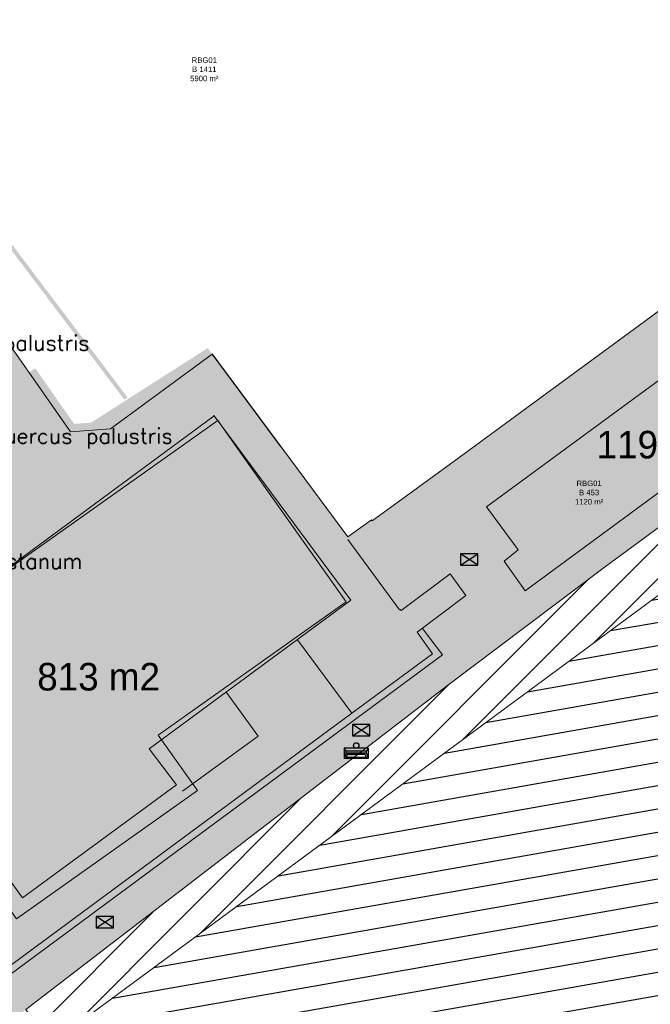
# Model space of a CAD drawing. Header units: metres. Extents: x 102852 to 107197, y 385458 to 392889.
# Tile 19 of 50: x 106769 to 106811, y 392600 to 392665. Entities that reach past the tile are written whole.
import ezdxf
from ezdxf.enums import TextEntityAlignment as Align

# ---------------------------------------------------------------- set-up
doc = ezdxf.new("R2010")
doc.units = ezdxf.units.M
for name, color, linetype, lineweight in [('0-BEBOUWING', 7, 'Continuous', 30), ('0-GRAS OM SPORTVELDEN', 2, 'Continuous', 30), ('0-GRAS SPORTVELDEN', 3, 'Continuous', 30), ('0-HAAG', 82, 'Continuous', 30), ('0-VERHARDING', 5, 'Continuous', 30), ('B-WE-IE-GEBOUW-G', 10, 'Continuous', 0), ('B-WE-IE-MEUBILAIR_WEGMEUBILAIR-S', 7, 'Continuous', 30), ('B-WE-KG-GRENS-T18', 10, 'Continuous', 13), ('B-WE-OG-TOPOGRAFIE_BEBOUWING-G', 8, 'Continuous', 13), ('B-WE-RI-HWA_KOLK_STRAATKOLK-S', 150, 'Continuous', 30), ('B-WE-VH-KANTVERHARDING-G', 60, 'Continuous', 13), ('B-WE-VH-MATERIAALGRENS-G', 31, 'Continuous', 13), ('B-WE-VW-MARKERING_LANGS_STREEP_DOORGETROKKEN-G', 7, 'Continuous', 13), ('Boomsoort', 10, 'Continuous', 0), ('X-XX-AL-VERWIJZING-S', 7, 'Continuous', 30)]:
    doc.layers.add(name, color=color, linetype=linetype, lineweight=lineweight)
doc.styles.add('ISO 1 1000 T2 5 0', font='font_iso.shx', dxfattribs={"height": 2.5})
doc.styles.add('NLCS-ISO-T25', font='NLCS-ISO.ttf')
doc.styles.add('Style-txt', font='txt.shx')

# ---------------------------------------------------------------- blocks, each defined once
blk = doc.blocks.new('kadata_3')
at = {"layer": 'B-WE-OG-TOPOGRAFIE_BEBOUWING-G', "flags": 128}
for points in [[(106782.373, 392638.334), (106766.56, 392627.129)], [(106785.264, 392634.255), (106782.373, 392638.334)], [(106790.766, 392626.492), (106785.264, 392634.255)], [(106761.392, 392605.031), (106766.939, 392609.008), (106769.231, 392605.778), (106781.047, 392614.163), (106778.483, 392617.776), (106790.766, 392626.492)]]:
    blk.add_lwpolyline(points, dxfattribs=at)
at = {"layer": 'B-WE-KG-GRENS-T18', "char_height": 0.36, "attachment_point": 5, "style": 'NLCS-ISO-T25'}
for s, insert in [('\\fArial|b0|i0|c00|p39;RBG01\\PB 1411\\P5900 m²', (106781.496, 392661.275)), ('\\fArial|b0|i0|c00|p39;RBG01\\PB 453\\P1120 m²', (106806.649, 392633.624))]:
    blk.add_mtext(s, dxfattribs=dict(at, insert=insert))
blk = doc.blocks.new('Straatkolk 300x450')
at = {"layer": 'B-WE-RI-HWA_KOLK_STRAATKOLK-S'}
for p, q in [((-1.13, -0.75), (1.13, 0.75)), ((1.13, -0.75), (-1.13, 0.75))]:
    blk.add_line(p, q, dxfattribs=at)
blk.add_3dface([(-1.13, -0.75), (1.13, -0.75), (1.13, 0.75), (-1.13, 0.75)], dxfattribs=at)
blk = doc.blocks.new('SIE-WEG_AFVALBAK_TYPE_02')
at = {"linetype": 'Continuous'}
for p, q in [((1.56, -0.35), (-1.56, -0.35)), ((-1.33, -0.76), (-1.56, -0.35)), ((-1.33, -0.99), (-1.56, -1.72)), ((1.33, -0.76), (-1.33, -0.76)), ((-1.33, -0.99), (-1.33, -0.76)), ((1.33, -0.99), (-1.33, -0.99)), ((-1.18, -1.16), (-1.3, -1.55)), ((1.18, -1.16), (-1.18, -1.16)), ((1.18, -1.16), (1.3, -1.55)), ((1.33, -0.76), (1.56, -0.35)), ((1.33, -0.99), (1.33, -0.76)), ((1.33, -0.99), (1.56, -1.72)), ((1.56, -1.72), (-1.56, -1.72)), ((1.3, -1.55), (-1.3, -1.55))]:
    blk.add_line(p, q, dxfattribs=at)
for p, q in [((-1.56, -0.35), (-1.56, -1.72)), ((1.56, -0.35), (1.56, -1.72))]:
    blk.add_line(p, q)
blk.add_circle((0, 0), 0.354, dxfattribs=at)

msp = doc.modelspace()

# ---------------------------------------------------------------- hatches: boundary and pattern name
at = {"layer": '0-BEBOUWING', "ltscale": 0.2, "true_color": 0x636466}
for points in [[(106746.744, 392655.447), (106741.328, 392651.696), (106761.328, 392623.222), (106752.699, 392616.928), (106761.622, 392604.889), (106767.911, 392609.473), (106769.616, 392607.15), (106779.67, 392614.532), (106777.902, 392616.874), (106791.072, 392626.604), (106782.149, 392638.643), (106782.105, 392638.611), (106766.569, 392627.161), (106761.991, 392633.693)], [(106819.273, 392639.574), (106815.895, 392644.122), (106815.763, 392644.299), (106799.935, 392632.687), (106802.006, 392629.887), (106801.099, 392629.135), (106802.459, 392627.201)], [(106819.273, 392639.574), (106815.895, 392644.122), (106815.763, 392644.299), (106799.935, 392632.687), (106802.006, 392629.887), (106803.447, 392627.928)]]:
    msp.add_hatch(color=251, dxfattribs=at).paths.add_polyline_path(points)
at = {"layer": '0-GRAS OM SPORTVELDEN', "ltscale": 0.2}
h = msp.add_hatch(dxfattribs=at)
h.set_pattern_fill('ANSI31', color=256, scale=0.1, pattern_type=2)
h.set_pattern_definition([(45, (0, 0), (-1.122532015, 1.122532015), [])])
h.paths.add_polyline_path([(106849.806, 392571.531), (106849.717, 392571.682), (106851.276, 392572.779), (106853.688, 392574.477), (106851.646, 392577.377), (106812.019, 392547.956), (106811.375, 392547.455), (106810.714, 392548.28), (106804.441, 392556.904), (106797.946, 392565.858), (106794.557, 392570.611), (106790.194, 392576.643), (106787.134, 392580.73), (106780.53, 392589.766), (106778.351, 392592.795), (106774.2, 392598.594), (106773.733, 392599.297), (106774.52, 392599.866), (106813.988, 392628.994), (106811.901, 392631.851), (106807.63, 392628.731), (106803.596, 392625.692), (106797.4, 392621.023), (106769.84, 392599.843), (106788.272, 392573.429), (106789.616, 392571.496), (106790.683, 392570.184), (106810.984, 392544.277), (106845.805, 392568.905), (106845.868, 392568.786), (106846.23, 392569.038)])
at = {"layer": '0-GRAS SPORTVELDEN'}
h = msp.add_hatch(dxfattribs=at)
h.set_pattern_fill('HATCH', color=256, scale=0.1, style=0, pattern_type=2)
h.set_pattern_definition([(10, (106834.3268, 392630.76), (-0.260472, 1.477212), [])])
h.paths.add_polyline_path([(106804.441, 392556.904), (106810.714, 392548.28), (106812.019, 392547.956), (106851.646, 392577.377), (106891.09, 392606.699), (106891.323, 392607.975), (106887.331, 392613.514), (106884.939, 392616.753), (106878.401, 392625.58), (106875.044, 392630.111), (106870.667, 392636.126), (106867.47, 392640.471), (106860.821, 392649.525), (106858.964, 392652.065), (106854.699, 392657.807), (106853.422, 392658.104), (106813.988, 392628.994), (106774.52, 392599.866), (106774.2, 392598.594), (106778.351, 392592.795), (106780.53, 392589.766), (106787.134, 392580.73), (106790.194, 392576.643), (106794.557, 392570.611), (106797.946, 392565.858)])
at = {"layer": '0-HAAG', "extrusion": (0, 0, -1)}
for points in [[(-106758.987, 392662.979), (-106758.987, 392662.979), (-106776.472, 392639.848), (-106776.271, 392639.696), (-106758.77, 392662.826)], [(-106758.987, 392662.979), (-106758.987, 392662.979), (-106776.472, 392639.848), (-106776.271, 392639.696), (-106758.77, 392662.826)], [(-106781.716, 392643.061), (-106775.185, 392638.269), (-106772.991, 392638.108), (-106770.446, 392641.747), (-106770.036, 392641.46), (-106772.747, 392637.584), (-106775.364, 392637.781), (-106782.014, 392642.66), (-106781.718, 392643.063), (-106781.716, 392643.061), (-106774.088, 392638.189), (-106772.991, 392638.108), (-106774.056, 392637.682), (-106775.364, 392637.781)], [(-106781.716, 392643.061), (-106775.185, 392638.269), (-106772.991, 392638.108), (-106770.446, 392641.747), (-106770.036, 392641.46), (-106772.747, 392637.584), (-106775.364, 392637.781), (-106782.014, 392642.66), (-106781.718, 392643.063)]]:
    msp.add_hatch(color=256, dxfattribs=at).paths.add_polyline_path(points)
at = {"layer": '0-VERHARDING', "true_color": 0x939598}
for points in [[(106803.596, 392625.692), (106802.459, 392627.201), (106819.284, 392639.582), (106820.736, 392640.72), (106821.176, 392640.111), (106822.125, 392640.788), (106854.597, 392663.978), (106854.352, 392662.257), (106821.882, 392639.142), (106807.63, 392628.731)], [(106761.655, 392597.512), (106758.153, 392602.213), (106761.615, 392604.884), (106767.911, 392609.473), (106769.616, 392607.15), (106779.67, 392614.532), (106777.902, 392616.874), (106791.072, 392626.604), (106797.4, 392621.023), (106769.84, 392599.843), (106769.191, 392599.388), (106768.951, 392599.204), (106767.715, 392598.417), (106766.08, 392600.747)]]:
    msp.add_hatch(color=252, dxfattribs=at).paths.add_polyline_path(points)
at = {"layer": '0-VERHARDING', "true_color": 0x939598, "extrusion": (0, 0, -1)}
msp.add_hatch(color=252, dxfattribs=at).paths.add_polyline_path([(-106797.4, 392621.023), (-106803.596, 392625.692), (-106802.459, 392627.201), (-106801.099, 392629.135), (-106802.006, 392629.887), (-106799.935, 392632.687), (-106815.763, 392644.299), (-106815.895, 392644.122), (-106819.255, 392639.599), (-106819.284, 392639.582), (-106820.736, 392640.72), (-106817.443, 392645.272), (-106816.092, 392646.89), (-106816.834, 392647.51), (-106817.345, 392647.937), (-106817.361, 392647.961), (-106819.412, 392645.124), (-106835.617, 392657.116), (-106832.135, 392661.844), (-106822.577, 392654.076), (-106821.445, 392653.208), (-106821.414, 392653.114), (-106817.417, 392650.13), (-106814.368, 392647.81), (-106797.817, 392635.672), (-106792.47, 392631.77), (-106792.426, 392631.839), (-106790.871, 392630.731), (-106782.014, 392642.66), (-106775.365, 392637.781), (-106772.744, 392637.589), (-106755.77, 392661.86), (-106751.208, 392658.507), (-106766.398, 392636.782), (-106761.991, 392633.693), (-106766.569, 392627.161), (-106782.105, 392638.611), (-106782.149, 392638.643), (-106791.072, 392626.604)])

# ---------------------------------------------------------------- linework, layer by layer
at = {"layer": 'B-WE-IE-GEBOUW-G', "flags": 128}
for points in [[(106782.149, 392638.643), (106766.569, 392627.161), (106746.744, 392655.447), (106741.328, 392651.696)], [(106819.284, 392639.582), (106802.459, 392627.201), (106801.099, 392629.135), (106802.006, 392629.887), (106799.935, 392632.687), (106815.763, 392644.299)], [(106782.14, 392638.668), (106782.105, 392638.611)], [(106782.14, 392638.668), (106782.105, 392638.611)], [(106782.149, 392638.643), (106791.072, 392626.604)], [(106769.616, 392607.15), (106779.67, 392614.532), (106777.902, 392616.874), (106791.072, 392626.604)], [(106780.073, 392614.114), (106785.014, 392617.701), (106782.951, 392620.56)], [(106769.616, 392607.15), (106767.911, 392609.473)]]:
    msp.add_lwpolyline(points, dxfattribs=at)
at = {"layer": 'B-WE-VH-KANTVERHARDING-G', "flags": 128}
for points in [[(106786.497, 392636.615), (106782.014, 392642.66), (106775.365, 392637.781), (106772.744, 392637.589), (106755.77, 392661.86), (106765.812, 392668.939), (106766.926, 392669.728), (106764.217, 392679.441)], [(106786.497, 392636.615), (106782.014, 392642.66), (106775.365, 392637.781), (106772.744, 392637.589), (106755.77, 392661.86), (106765.812, 392668.939), (106766.926, 392669.728), (106764.217, 392679.441)], [(106862.248, 392581.041), (106857.484, 392577.394), (106853.838, 392574.583), (106851.276, 392572.779), (106849.717, 392571.682), (106849.806, 392571.531), (106845.868, 392568.786), (106845.805, 392568.905), (106810.984, 392544.277), (106790.683, 392570.184), (106789.616, 392571.496), (106788.272, 392573.429), (106769.84, 392599.843), (106797.4, 392621.023), (106807.63, 392628.731), (106815.701, 392634.654), (106821.882, 392639.142), (106854.352, 392662.257), (106874.71, 392636.423)], [(106797.817, 392635.672), (106814.368, 392647.81)], [(106797.817, 392635.672), (106814.368, 392647.81)], [(106782.012, 392642.679), (106790.871, 392630.731), (106792.426, 392631.839), (106792.47, 392631.77), (106797.817, 392635.672)], [(106782.012, 392642.679), (106790.871, 392630.731), (106792.426, 392631.839), (106792.47, 392631.77), (106797.817, 392635.672)]]:
    msp.add_lwpolyline(points, dxfattribs=at)
at = {"layer": 'B-WE-VH-MATERIAALGRENS-G', "flags": 128}
for points in [[(106790.875, 392630.565), (106794.25, 392625.964), (106794.296, 392625.995), (106794.353, 392625.91), (106797.56, 392628.313), (106798.58, 392626.896), (106795.408, 392624.495), (106796.411, 392623.094), (106791.149, 392619.214), (106767.48, 392601.748), (106766.08, 392600.747)], [(106795.748, 392624.753), (106797.059, 392623.031), (106767.777, 392601.39)], [(106791.149, 392619.214), (106787.598, 392623.999)]]:
    msp.add_lwpolyline(points, dxfattribs=at)
at = {"layer": 'B-WE-VW-MARKERING_LANGS_STREEP_DOORGETROKKEN-G', "flags": 128}
msp.add_lwpolyline([(106891.09, 392606.699), (106851.646, 392577.377), (106812.019, 392547.956), (106811.375, 392547.455), (106810.714, 392548.28), (106804.441, 392556.904), (106797.946, 392565.858), (106794.557, 392570.611), (106790.194, 392576.643), (106787.134, 392580.73), (106780.53, 392589.766), (106778.351, 392592.795), (106774.2, 392598.594), (106773.733, 392599.297), (106774.52, 392599.866), (106813.988, 392628.994), (106853.422, 392658.104), (106854.142, 392658.625), (106854.699, 392657.807), (106858.964, 392652.065)], dxfattribs=at)

# ---------------------------------------------------------------- block references
at = {"layer": 'B-WE-IE-MEUBILAIR_WEGMEUBILAIR-S', "xscale": 0.5, "yscale": 0.5, "zscale": 0.5, "rotation": 360}
msp.add_blockref('SIE-WEG_AFVALBAK_TYPE_02', (106791.426, 392617.1), dxfattribs=at)
at = {"layer": 'B-WE-RI-HWA_KOLK_STRAATKOLK-S', "xscale": 0.5, "yscale": 0.5, "zscale": 0.5, "rotation": 360}
for p in [(106798.808, 392629.255), (106791.745, 392618.098), (106774.992, 392605.559)]:
    msp.add_blockref('Straatkolk 300x450', p, dxfattribs=at)
at = {"layer": 'X-XX-AL-VERWIJZING-S', "rotation": 360}
msp.add_blockref('kadata_3', (0, 0), dxfattribs=at)

# ---------------------------------------------------------------- texts
at = {"char_height": 1.8, "width": 34.45304, "attachment_point": 1, "style": 'ISO 1 1000 T2 5 0'}
for s, insert in [('119 m2', (106807.137, 392637.656)), ('813 m2', (106770.574, 392622.493))]:
    msp.add_mtext(s, dxfattribs=dict(at, insert=insert))
at = {"layer": 'Boomsoort', "color": 7, "style": 'Style-txt'}
for s, p in [('Quercus palustris', (106773.99, 392642.9, 0.134)), ('Quercus palustris', (106779.424, 392636.827, 0.134)), ('Aesculus hippocastanum', (106773.526, 392628.641, 0.134))]:
    msp.add_text(s, height=1, dxfattribs=at).set_placement(p, align=Align.RIGHT)

doc.saveas('drawing.dxf')
